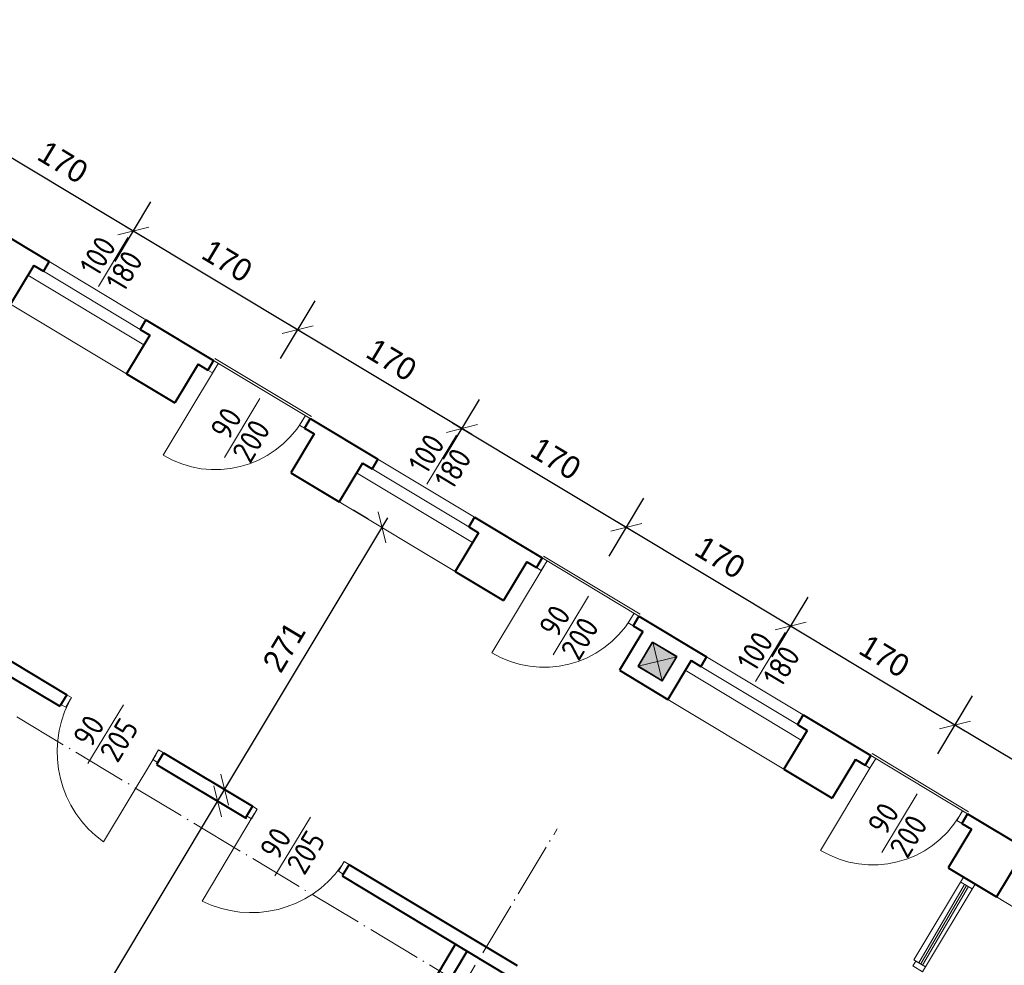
# Model space of a CAD drawing. Header units: millimetres. Extents: x -32003 to -19505, y 17931 to 29358.
# Tile 54 of 92: x -24197 to -23323, y 19564 to 20402. Entities that reach past the tile are written whole.
import ezdxf

# ---------------------------------------------------------------- set-up
doc = ezdxf.new("R2010")
doc.units = ezdxf.units.MM
doc.header["$PDMODE"] = 3
doc.linetypes.add('ACAD_ISO03W100', pattern=[30, 12, -18])
doc.linetypes.add('ACAD_ISO04W100', pattern=[30.5, 24, -3, 0.5, -3])
for name, color, linetype, lineweight in [('_wymiary', 1, 'Continuous', 9), ('drzwi', 140, 'Continuous', 13), ('opisy drzwi', 40, 'Continuous', 13), ('podciąg', 10, 'Continuous', 35), ('sciany', 4, 'Continuous', 40), ('symetria', 7, 'ACAD_ISO03W100', 5), ('słupy', 2, 'Continuous', 30), ('ściana', 4, 'Continuous', 40)]:
    doc.layers.add(name, color=color, linetype=linetype, lineweight=lineweight)
doc.styles.add('ISO', font='isocp.shx')
doc.dimstyles.new('Jacek2', dxfattribs={"dimscale": 2, "dimtxt": 10, "dimasz": 10, "dimexe": 15, "dimexo": 15, "dimgap": 5, "dimtad": 1, "dimdec": 0, "dimrnd": 0.5, "dimzin": 0, "dimdsep": 46, "dimtxsty": 'Standard', "dimblk": 'OBLIQUE', "dimcen": 0, "dimdle": 5, "dimadec": 1, "dimazin": 0, "dimtfac": 1, "dimtdec": 0, "dimtofl": 0, "dimtmove": 0, "dimatfit": 3, "dimfxl": 0, "dimtolj": 1, "dimtzin": 0, "dimarcsym": 0})

# ---------------------------------------------------------------- blocks, each defined once
blk = doc.blocks.new('_OBLIQUE')
at = {"color": 0, "linetype": 'ByBlock'}
blk.add_line((-0.5, -0.5), (0.5, 0.5), dxfattribs=at)
blk = doc.blocks.new('*D1132')
at = {"layer": '_wymiary', "color": 0, "lineweight": -2}
for p, q in [((-24256.76, 20276.79), (-24225.99, 20328)), ((-24250.01, 20307.44), (-24087.15, 20209.58)), ((-24112.07, 20187.52), (-24080.27, 20240.45))]:
    blk.add_line(p, q, dxfattribs=at)
at = {"layer": 'Defpoints', "color": 0}
for p in [(-24272.21, 20251.07), (-24095.72, 20214.73), (-24127.52, 20161.8)]:
    blk.add_point(p, dxfattribs=at)
at = {"layer": '_wymiary', "color": 0, "lineweight": -2, "xscale": 20, "yscale": 20, "zscale": 20}
for p, rotation in [((-24241.44, 20302.29), 148.9999999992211), ((-24095.72, 20214.73), 328.9999999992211)]:
    blk.add_blockref('_OBLIQUE', p, dxfattribs=dict(at, rotation=rotation))
at = {"layer": '_wymiary', "color": 0, "insert": (-24158.28, 20275.65), "char_height": 20, "attachment_point": 5, "rotation": 329}
blk.add_mtext('\\A1;170', dxfattribs=at)
blk = doc.blocks.new('*D1133')
at = {"layer": '_wymiary', "color": 0, "lineweight": -2}
for p, q in [((-24112.07, 20187.52), (-24080.27, 20240.45)), ((-24104.29, 20219.88), (-23941.43, 20122.03)), ((-23965.33, 20101.68), (-23934.55, 20152.89))]:
    blk.add_line(p, q, dxfattribs=at)
at = {"layer": 'Defpoints', "color": 0}
for p in [(-24127.52, 20161.8), (-23950, 20127.18), (-23980.78, 20075.96)]:
    blk.add_point(p, dxfattribs=at)
at = {"layer": '_wymiary', "color": 0, "lineweight": -2, "xscale": 20, "yscale": 20, "zscale": 20}
for p, rotation in [((-24095.72, 20214.73), 148.9999999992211), ((-23950, 20127.18), 328.9999999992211)]:
    blk.add_blockref('_OBLIQUE', p, dxfattribs=dict(at, rotation=rotation))
at = {"layer": '_wymiary', "color": 0, "insert": (-24012.56, 20188.1), "char_height": 20, "attachment_point": 5, "rotation": 329}
blk.add_mtext('\\A1;170', dxfattribs=at)
blk = doc.blocks.new('*D1134')
at = {"layer": '_wymiary', "color": 0, "lineweight": -2}
for p, q in [((-23965.33, 20101.68), (-23934.55, 20152.89)), ((-23958.57, 20132.33), (-23795.71, 20034.47)), ((-23820.64, 20012.4), (-23788.83, 20065.33))]:
    blk.add_line(p, q, dxfattribs=at)
at = {"layer": 'Defpoints', "color": 0}
for p in [(-23980.78, 20075.96), (-23804.28, 20039.62), (-23836.09, 19986.69)]:
    blk.add_point(p, dxfattribs=at)
at = {"layer": '_wymiary', "color": 0, "lineweight": -2, "xscale": 20, "yscale": 20, "zscale": 20}
for p, rotation in [((-23950, 20127.18), 148.9999999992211), ((-23804.28, 20039.62), 328.9999999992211)]:
    blk.add_blockref('_OBLIQUE', p, dxfattribs=dict(at, rotation=rotation))
at = {"layer": '_wymiary', "color": 0, "insert": (-23866.84, 20100.54), "char_height": 20, "attachment_point": 5, "rotation": 329}
blk.add_mtext('\\A1;170', dxfattribs=at)
blk = doc.blocks.new('*D1135')
at = {"layer": '_wymiary', "color": 0, "lineweight": -2}
for p, q in [((-23820.64, 20012.4), (-23788.83, 20065.33)), ((-23812.86, 20044.77), (-23649.99, 19946.91)), ((-23673.89, 19926.56), (-23643.11, 19977.78))]:
    blk.add_line(p, q, dxfattribs=at)
at = {"layer": 'Defpoints', "color": 0}
for p in [(-23836.09, 19986.69), (-23658.57, 19952.06), (-23689.34, 19900.85)]:
    blk.add_point(p, dxfattribs=at)
at = {"layer": '_wymiary', "color": 0, "lineweight": -2, "xscale": 20, "yscale": 20, "zscale": 20}
for p, rotation in [((-23804.28, 20039.62), 148.9999999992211), ((-23658.57, 19952.06), 328.9999999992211)]:
    blk.add_blockref('_OBLIQUE', p, dxfattribs=dict(at, rotation=rotation))
at = {"layer": '_wymiary', "color": 0, "insert": (-23721.12, 20012.98), "char_height": 20, "attachment_point": 5, "rotation": 329}
blk.add_mtext('\\A1;170', dxfattribs=at)
blk = doc.blocks.new('*D1136')
at = {"layer": '_wymiary', "color": 0, "lineweight": -2}
for p, q in [((-23673.89, 19926.56), (-23643.11, 19977.78)), ((-23667.14, 19957.21), (-23504.28, 19859.36)), ((-23529.2, 19837.29), (-23497.4, 19890.22))]:
    blk.add_line(p, q, dxfattribs=at)
at = {"layer": 'Defpoints', "color": 0}
for p in [(-23689.34, 19900.85), (-23512.85, 19864.51), (-23544.65, 19811.58)]:
    blk.add_point(p, dxfattribs=at)
at = {"layer": '_wymiary', "color": 0, "lineweight": -2, "xscale": 20, "yscale": 20, "zscale": 20}
for p, rotation in [((-23658.57, 19952.06), 148.9999999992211), ((-23512.85, 19864.51), 328.9999999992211)]:
    blk.add_blockref('_OBLIQUE', p, dxfattribs=dict(at, rotation=rotation))
at = {"layer": '_wymiary', "color": 0, "insert": (-23575.41, 19925.43), "char_height": 20, "attachment_point": 5, "rotation": 329}
blk.add_mtext('\\A1;170', dxfattribs=at)
blk = doc.blocks.new('*D1137')
at = {"layer": '_wymiary', "color": 0, "lineweight": -2}
for p, q in [((-23529.2, 19837.29), (-23497.4, 19890.22)), ((-23521.42, 19869.66), (-23358.56, 19771.8)), ((-23382.45, 19751.45), (-23351.68, 19802.67))]:
    blk.add_line(p, q, dxfattribs=at)
at = {"layer": 'Defpoints', "color": 0}
for p in [(-23544.65, 19811.58), (-23367.13, 19776.95), (-23397.9, 19725.73)]:
    blk.add_point(p, dxfattribs=at)
at = {"layer": '_wymiary', "color": 0, "lineweight": -2, "xscale": 20, "yscale": 20, "zscale": 20}
for p, rotation in [((-23512.85, 19864.51), 148.9999999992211), ((-23367.13, 19776.95), 328.9999999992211)]:
    blk.add_blockref('_OBLIQUE', p, dxfattribs=dict(at, rotation=rotation))
at = {"layer": '_wymiary', "color": 0, "insert": (-23429.69, 19837.87), "char_height": 20, "attachment_point": 5, "rotation": 329}
blk.add_mtext('\\A1;170', dxfattribs=at)
blk = doc.blocks.new('*D1138')
at = {"layer": '_wymiary', "color": 0, "lineweight": -2}
for p, q in [((-23382.45, 19751.45), (-23351.68, 19802.67)), ((-23375.7, 19782.1), (-23212.84, 19684.24)), ((-23237.76, 19662.18), (-23205.96, 19715.11))]:
    blk.add_line(p, q, dxfattribs=at)
at = {"layer": 'Defpoints', "color": 0}
for p in [(-23397.9, 19725.73), (-23221.41, 19689.39), (-23253.21, 19636.46)]:
    blk.add_point(p, dxfattribs=at)
at = {"layer": '_wymiary', "color": 0, "lineweight": -2, "xscale": 20, "yscale": 20, "zscale": 20}
for p, rotation in [((-23367.13, 19776.95), 148.9999999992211), ((-23221.41, 19689.39), 328.9999999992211)]:
    blk.add_blockref('_OBLIQUE', p, dxfattribs=dict(at, rotation=rotation))
at = {"layer": '_wymiary', "color": 0, "insert": (-23283.97, 19750.32), "char_height": 20, "attachment_point": 5, "rotation": 329}
blk.add_mtext('\\A1;170', dxfattribs=at)
blk = doc.blocks.new('*D1223')
at = {"layer": '_wymiary', "color": 0, "lineweight": -2}
for p, q in [((-24414.36, 19543.61), (-24476.23, 19440.65)), ((-24025.33, 19204.73), (-24469.35, 19471.52)), ((-24004.35, 19259.06), (-24049.36, 19184.16))]:
    blk.add_line(p, q, dxfattribs=at)
at = {"layer": 'Defpoints', "color": 0}
for p in [(-24398.91, 19569.32), (-24460.78, 19466.37), (-23988.9, 19284.77)]:
    blk.add_point(p, dxfattribs=at)
at = {"layer": '_wymiary', "color": 0, "lineweight": -2, "xscale": 20, "yscale": 20, "zscale": 20}
for p, rotation in [((-24460.78, 19466.37), 149.0000000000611), ((-24033.91, 19209.88), 329.0000000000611)]:
    blk.add_blockref('_OBLIQUE', p, dxfattribs=dict(at, rotation=rotation))
at = {"layer": '_wymiary', "color": 0, "insert": (-24237.04, 19355.26), "char_height": 20, "attachment_point": 5, "rotation": 329}
blk.add_mtext('\\A1;498', dxfattribs=at)
blk = doc.blocks.new('*D1230')
at = {"layer": '_wymiary', "color": 0, "lineweight": -2}
for p, q in [((-24296.64, 19250.69), (-24015.91, 19717.91)), ((-24017.04, 19706.92), (-23995.34, 19693.89)), ((-24287.47, 19256.85), (-24265.78, 19243.81))]:
    blk.add_line(p, q, dxfattribs=at)
at = {"layer": 'Defpoints', "color": 0}
for p in [(-24042.75, 19722.38), (-24021.06, 19709.34), (-24313.18, 19272.3)]:
    blk.add_point(p, dxfattribs=at)
at = {"layer": '_wymiary', "color": 0, "lineweight": -2, "xscale": 20, "yscale": 20, "zscale": 20}
for p, rotation in [((-24021.06, 19709.34), 59.00000000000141), ((-24291.49, 19259.26), 239.0000000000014)]:
    blk.add_blockref('_OBLIQUE', p, dxfattribs=dict(at, rotation=rotation))
at = {"layer": '_wymiary', "color": 0, "insert": (-24173.42, 19494.6), "char_height": 20, "attachment_point": 5, "rotation": 59}
blk.add_mtext('\\A1;525', dxfattribs=at)
blk = doc.blocks.new('*D1231')
at = {"layer": '_wymiary', "color": 0, "lineweight": -2}
for p, q in [((-23887.55, 19959.28), (-23901.02, 19967.37)), ((-24020.03, 19711.06), (-23870.15, 19960.49)), ((-24026.35, 19726.52), (-24040.6, 19735.08))]:
    blk.add_line(p, q, dxfattribs=at)
at = {"layer": 'Defpoints', "color": 0}
for p in [(-23875.3, 19951.92), (-23861.84, 19943.83), (-24000.63, 19711.07)]:
    blk.add_point(p, dxfattribs=at)
at = {"layer": '_wymiary', "color": 0, "lineweight": -2, "xscale": 20, "yscale": 20, "zscale": 20}
for p, rotation in [((-23875.3, 19951.92), 59.00000000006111), ((-24014.88, 19719.63), 239.0000000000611)]:
    blk.add_blockref('_OBLIQUE', p, dxfattribs=dict(at, rotation=rotation))
at = {"layer": '_wymiary', "color": 0, "insert": (-23962.24, 19846.07), "char_height": 20, "attachment_point": 5, "rotation": 59}
blk.add_mtext('\\A1;271', dxfattribs=at)

msp = doc.modelspace()

# ---------------------------------------------------------------- hatches: boundary and pattern name
at = {"layer": 'słupy', "lineweight": -3}
h = msp.add_hatch(color=256, dxfattribs=at)
h.paths.add_polyline_path([(-23630.9, 19833.07), (-23641.62, 19839.51), (-23648.05, 19828.79), (-23637.34, 19822.35)])
h.paths.add_polyline_path([(-23630.9, 19833.07), (-23624.46, 19843.78), (-23635.18, 19850.22), (-23641.62, 19839.51)])
h.paths.add_polyline_path([(-23630.9, 19833.07), (-23629.19, 19832.04), (-23622.75, 19842.75), (-23624.46, 19843.78)])
h.paths.add_polyline_path([(-23637.34, 19822.35), (-23635.63, 19821.32), (-23629.19, 19832.04), (-23630.9, 19833.07)])
h.paths.add_polyline_path([(-23635.63, 19821.32), (-23626.62, 19815.92), (-23620.19, 19826.63), (-23629.19, 19832.04)])
h.paths.add_polyline_path([(-23629.19, 19832.04), (-23620.19, 19826.63), (-23613.75, 19837.35), (-23622.75, 19842.75)])

# ---------------------------------------------------------------- linework, layer by layer
at = {"layer": 'drzwi'}
for p, q in [((-23937.92, 20050.21), (-24023.63, 20101.71)), ((-24022.95, 20093.14), (-24069.31, 20015.99)), ((-24020.38, 20097.42), (-24025.53, 20088.85)), ((-23938.95, 20048.49), (-24024.66, 20100)), ((-24025.53, 20088.85), (-24029.82, 20091.43)), ((-23943.23, 20051.07), (-23948.38, 20042.5)), ((-23948.38, 20042.5), (-23944.1, 20039.92)), ((-23646.48, 19875.1), (-23732.2, 19926.6)), ((-23731.52, 19918.02), (-23777.87, 19840.88)), ((-23728.94, 19922.31), (-23734.09, 19913.74)), ((-23647.51, 19873.38), (-23733.23, 19924.89)), ((-23734.09, 19913.74), (-23738.38, 19916.31)), ((-23651.8, 19875.96), (-23656.95, 19867.38)), ((-23656.95, 19867.38), (-23652.66, 19864.81)), ((-23635.18, 19850.22), (-23626.78, 19816.01)), ((-23613.75, 19837.35), (-23648.21, 19828.88)), ((-24076.02, 19750.53), (-24122.36, 19673.38)), ((-23440.08, 19742.91), (-23486.43, 19665.77)), ((-23437.51, 19747.2), (-23442.66, 19738.63)), ((-23356.07, 19698.27), (-23441.79, 19749.77)), ((-23355.04, 19699.98), (-23440.76, 19751.49)), ((-23442.66, 19738.63), (-23446.94, 19741.2)), ((-23360.36, 19700.84), (-23365.51, 19692.27)), ((-23988.57, 19698.01), (-24034.94, 19620.88)), ((-23365.51, 19692.27), (-23361.22, 19689.7)), ((-23403.58, 19568.73), (-23359.54, 19642.02)), ((-23358.7, 19635.65), (-23399.3, 19566.13)), ((-23356.97, 19634.64), (-23397.58, 19565.13)), ((-23355.25, 19633.63), (-23395.85, 19564.12)), ((-23393.29, 19562.55), (-23349.25, 19635.84)), ((-23362.12, 19637.73), (-23351.83, 19631.55)), ((-23393.29, 19562.55), (-23403.58, 19568.73))]:
    msp.add_line(p, q, dxfattribs=at)
for points in [[(-24154.88, 19803.73), (-24150.59, 19801.16), (-24155.74, 19792.58), (-24160.03, 19795.16)], [(-24073.44, 19754.81), (-24069.16, 19752.24), (-24074.3, 19743.67), (-24078.59, 19746.24)], [(-23986, 19702.3), (-23990.28, 19704.88), (-23995.44, 19696.3), (-23991.15, 19693.73)], [(-23904.57, 19653.36), (-23908.86, 19655.94), (-23914.01, 19647.37), (-23909.72, 19644.79)], [(-23404.44, 19563.42), (-23401.86, 19567.7), (-23393.29, 19562.55), (-23395.86, 19558.26)]]:
    msp.add_lwpolyline(points, close=True, dxfattribs=at)
for centre, radius, start, end in [((-24022.95, 20093.14), 90, 239, 329), ((-23731.52, 19918.02), 90, 239, 329), ((-24065.28, 19753.21), 98.14, 153.58099, 234.43351), ((-23440.08, 19742.91), 90, 239, 329), ((-23991.25, 19708.75), 98.14, 243.56649, 324.41901)]:
    msp.add_arc(centre, radius, start, end, dxfattribs=at)
at = {"layer": 'opisy drzwi'}
for p, q in [((-24126.87, 20165.55), (-24100.77, 20208.99)), ((-24084.67, 20136.05), (-24170.38, 20187.55)), ((-24086.4, 20113.76), (-24189.26, 20175.56)), ((-24089.82, 20127.48), (-24175.53, 20178.98)), ((-24101.85, 20088.04), (-24204.71, 20149.85)), ((-24014.91, 20014.05), (-23983.56, 20066.23)), ((-23835.44, 19990.44), (-23809.34, 20033.87)), ((-23793.23, 19960.94), (-23878.95, 20012.44)), ((-23794.96, 19938.64), (-23897.82, 20000.45)), ((-23798.38, 19952.37), (-23884.1, 20003.87)), ((-23810.41, 19912.93), (-23913.27, 19974.73)), ((-23723.48, 19838.94), (-23692.12, 19891.12)), ((-23544, 19815.33), (-23517.9, 19858.76)), ((-23501.79, 19785.82), (-23587.51, 19837.33)), ((-23503.52, 19763.53), (-23606.38, 19825.34)), ((-23506.94, 19777.25), (-23592.66, 19828.76)), ((-23518.97, 19737.82), (-23621.83, 19799.62)), ((-24104.51, 19794.73), (-24136.1, 19742.68)), ((-23432.04, 19663.82), (-23400.69, 19716.01)), ((-23938.84, 19695.17), (-23970.43, 19643.13)), ((-23227.54, 19562.7), (-23330.4, 19624.51))]:
    msp.add_line(p, q, dxfattribs=at)
at = {"layer": 'podciąg'}
for p, q in [((-23648.21, 19828.88), (-23635.33, 19850.31)), ((-23635.33, 19850.31), (-23613.9, 19837.44)), ((-23626.78, 19816.01), (-23613.9, 19837.44)), ((-23648.21, 19828.88), (-23626.78, 19816.01))]:
    msp.add_line(p, q, dxfattribs=at)
at = {"layer": 'sciany'}
for p, q in [((-24184.11, 20184.13), (-24204.71, 20149.85)), ((-24170.38, 20187.55), (-24175.53, 20178.98)), ((-24084.67, 20136.05), (-24089.82, 20127.48)), ((-24081.25, 20122.33), (-24101.85, 20088.04)), ((-24038.39, 20096.58), (-24058.99, 20062.29)), ((-24024.66, 20100), (-24029.82, 20091.43)), ((-24024.66, 20100), (-24029.82, 20091.43)), ((-23938.95, 20048.49), (-23944.1, 20039.92)), ((-23938.95, 20048.49), (-23944.1, 20039.92)), ((-23935.53, 20034.77), (-23956.13, 20000.49)), ((-23892.67, 20009.02), (-23913.27, 19974.73)), ((-23878.95, 20012.44), (-23884.1, 20003.87)), ((-23793.23, 19960.94), (-23798.38, 19952.37)), ((-23789.81, 19947.22), (-23810.41, 19912.93)), ((-23746.95, 19921.46), (-23767.55, 19887.18)), ((-23733.23, 19924.89), (-23738.38, 19916.31)), ((-23733.23, 19924.89), (-23738.38, 19916.31)), ((-23647.51, 19873.38), (-23652.66, 19864.81)), ((-23647.51, 19873.38), (-23652.66, 19864.81)), ((-23644.09, 19859.66), (-23664.69, 19825.37)), ((-23601.23, 19833.91), (-23621.83, 19799.62)), ((-23587.51, 19837.33), (-23592.66, 19828.76)), ((-23501.79, 19785.82), (-23506.94, 19777.25)), ((-23498.37, 19772.1), (-23518.97, 19737.82)), ((-23455.51, 19746.35), (-23476.11, 19712.06)), ((-23441.79, 19749.77), (-23446.94, 19741.2)), ((-23441.79, 19749.77), (-23446.94, 19741.2)), ((-23356.07, 19698.27), (-23361.22, 19689.7)), ((-23356.07, 19698.27), (-23361.22, 19689.7)), ((-23352.65, 19684.55), (-23373.25, 19650.26)), ((-23309.79, 19658.79), (-23330.4, 19624.51))]:
    msp.add_line(p, q, dxfattribs=at)
at = {"layer": 'symetria', "linetype": 'ACAD_ISO04W100', "ltscale": 2}
for p, q in [((-26081.41, 20915.15), (-22252.8, 18614.69)), ((-24225.74, 18843.08), (-23719.97, 19684.83))]:
    msp.add_line(p, q, dxfattribs=at)
at = {"layer": 'słupy', "lineweight": -3}
for p, q in [((-23648.05, 19828.79), (-23635.18, 19850.22)), ((-23635.18, 19850.22), (-23613.75, 19837.35)), ((-23626.62, 19815.92), (-23613.75, 19837.35)), ((-23648.05, 19828.79), (-23626.62, 19815.92))]:
    msp.add_line(p, q, dxfattribs=at)
at = {"layer": 'ściana'}
for p, q in [((-24230.38, 20223.61), (-24170.38, 20187.55)), ((-24184.11, 20184.13), (-24175.53, 20178.98)), ((-24084.67, 20136.05), (-24024.66, 20100)), ((-24089.82, 20127.48), (-24081.25, 20122.33)), ((-24038.39, 20096.58), (-24029.82, 20091.43)), ((-24101.85, 20088.04), (-24058.99, 20062.29)), ((-23938.95, 20048.49), (-23878.95, 20012.44)), ((-23944.1, 20039.92), (-23935.53, 20034.77)), ((-23892.67, 20009.02), (-23884.1, 20003.87)), ((-23956.13, 20000.49), (-23913.27, 19974.73)), ((-24453.17, 19982.98), (-24154.87, 19803.74)), ((-23793.23, 19960.94), (-23733.23, 19924.89)), ((-23798.38, 19952.37), (-23789.81, 19947.22)), ((-23746.95, 19921.46), (-23738.38, 19916.31)), ((-23810.41, 19912.93), (-23767.55, 19887.18)), ((-23647.51, 19873.38), (-23587.51, 19837.33)), ((-23652.66, 19864.81), (-23644.09, 19859.66)), ((-23601.23, 19833.91), (-23592.66, 19828.76)), ((-23664.69, 19825.37), (-23621.83, 19799.62)), ((-24205, 19819.86), (-24161.05, 19793.46)), ((-24154.87, 19803.75), (-24161.05, 19793.46)), ((-23501.79, 19785.82), (-23441.79, 19749.77)), ((-23506.94, 19777.25), (-23498.37, 19772.1)), ((-24069.15, 19752.25), (-24075.33, 19741.95)), ((-24069.16, 19752.24), (-23990.3, 19704.86)), ((-23455.51, 19746.35), (-23446.94, 19741.2)), ((-24075.33, 19741.95), (-23996.48, 19694.57)), ((-23518.97, 19737.82), (-23476.11, 19712.06)), ((-23990.29, 19704.86), (-23996.48, 19694.57)), ((-23356.07, 19698.27), (-23296.07, 19662.22)), ((-23361.22, 19689.7), (-23352.65, 19684.55)), ((-23904.57, 19653.36), (-23910.76, 19643.07)), ((-23904.58, 19653.35), (-23755.43, 19563.73)), ((-23373.25, 19650.26), (-23330.4, 19624.51)), ((-23910.76, 19643.07), (-23761.61, 19553.45)), ((-24080.43, 19132.44), (-23810, 19582.52)), ((-23897.24, 19414.03), (-23799.71, 19576.34))]:
    msp.add_line(p, q, dxfattribs=at)

# ---------------------------------------------------------------- texts
at = {"layer": 'opisy drzwi', "style": 'ISO'}
for s, rotation, p in [('100', 59, (-24127.41, 20172.86)), ('180', 59, (-24104.29, 20159.14)), ('90', 59, (-24011.55, 20028.15)), ('200', 59, (-23992.34, 20007.64)), ('100', 59, (-23835.97, 19997.74)), ('180', 59, (-23812.86, 19984.03)), ('90', 59, (-23720.11, 19853.04)), ('200', 59, (-23700.9, 19832.53)), ('100', 59, (-23544.54, 19822.63)), ('180', 59, (-23521.42, 19808.91)), ('90', 58.74644, (-24133.43, 19755.52)), ('205', 58.74644, (-24109.84, 19742.28)), ('90', 59, (-23428.68, 19677.93)), ('200', 59, (-23409.46, 19657.41)), ('90', 58.74644, (-23967.76, 19655.96)), ('205', 58.74644, (-23944.17, 19642.72))]:
    msp.add_text(s, height=20, rotation=rotation, dxfattribs=at).set_placement(p)

# ---------------------------------------------------------------- dimensions: what is measured, and where the dimension line sits
at = {"layer": '_wymiary'}
for base, p1, p2, angle, picture, middle in [((-24095.72, 20214.73), (-24272.21, 20251.07), (-24127.52, 20161.8), 149, '*D1132', (-24158.28, 20275.65)), ((-23950, 20127.18), (-24127.52, 20161.8), (-23980.78, 20075.96), 149, '*D1133', (-24012.56, 20188.1)), ((-23804.28, 20039.62), (-23980.78, 20075.96), (-23836.09, 19986.69), 149, '*D1134', (-23866.84, 20100.54)), ((-23658.57, 19952.06), (-23836.09, 19986.69), (-23689.34, 19900.85), 149, '*D1135', (-23721.12, 20012.98)), ((-23512.85, 19864.51), (-23689.34, 19900.85), (-23544.65, 19811.58), 149, '*D1136', (-23575.41, 19925.43)), ((-23875.3, 19951.92), (-24000.63, 19711.07), (-23861.84, 19943.83), 239, '*D1231', (-23962.24, 19846.07)), ((-23367.13, 19776.95), (-23544.65, 19811.58), (-23397.9, 19725.73), 149, '*D1137', (-23429.69, 19837.87)), ((-23221.41, 19689.39), (-23397.9, 19725.73), (-23253.21, 19636.46), 149, '*D1138', (-23283.97, 19750.32)), ((-24460.78, 19466.37), (-23988.9, 19284.77), (-24398.91, 19569.32), 329, '*D1223', (-24237.04, 19355.26))]:
    dim = msp.add_linear_dim(base=base, p1=p1, p2=p2, angle=angle, dimstyle='Jacek2', override={"dimtmove": 1}, dxfattribs=at)
    dim.commit()
    dim.dimension.update_dxf_attribs({"geometry": picture, "text_midpoint": middle})
dim = msp.add_aligned_dim(p1=(-24313.18, 19272.3), p2=(-24042.75, 19722.38), distance=-25.3, dimstyle='Jacek2', dxfattribs=at)
dim.commit()
dim.dimension.update_dxf_attribs({"geometry": '*D1230', "text_midpoint": (-24173.42, 19494.6)})

doc.saveas('drawing.dxf')
